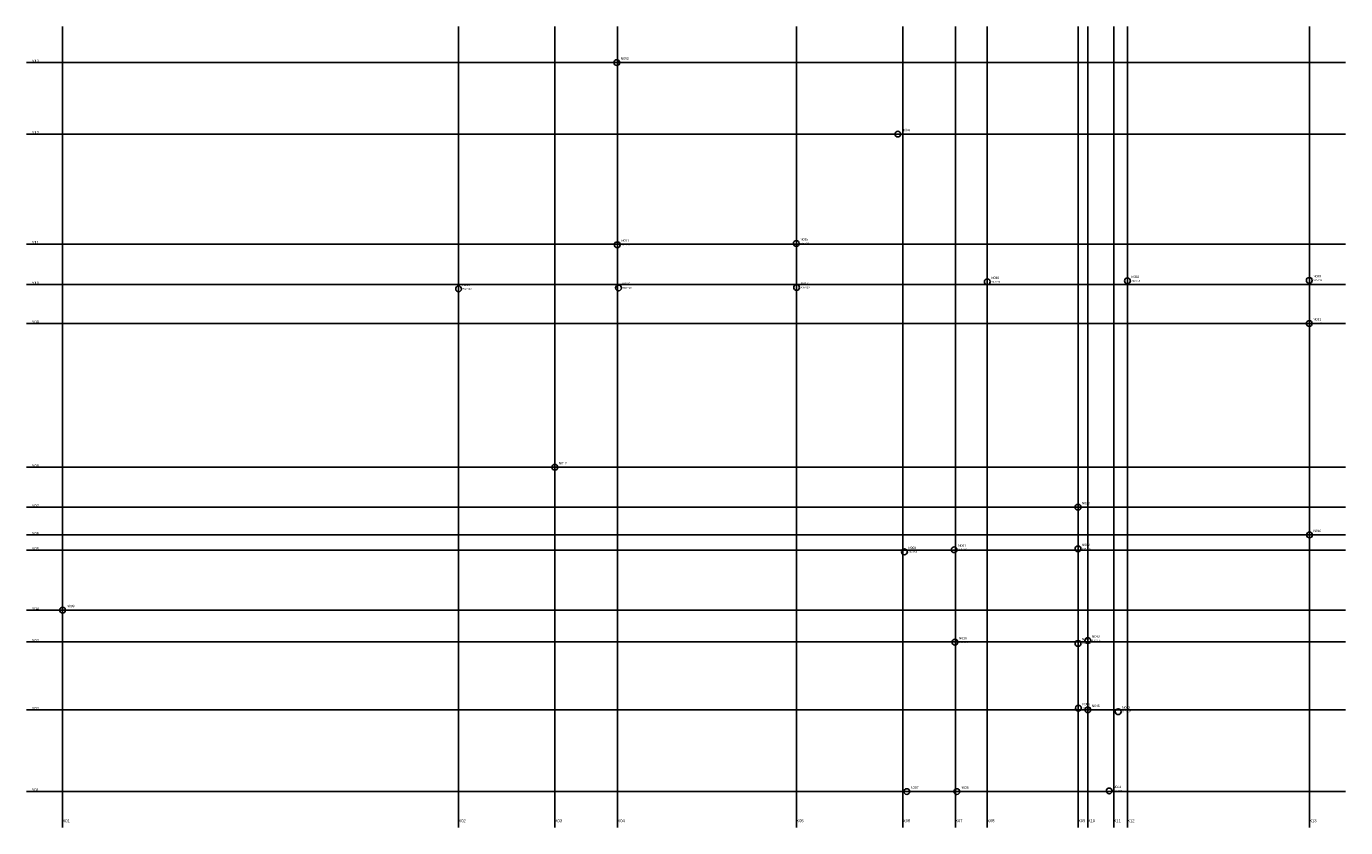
# Model space of a CAD drawing. Header units: metres. Extents: x 7485 to 43885, y 4542 to 26651.
import ezdxf

# ---------------------------------------------------------------- set-up
doc = ezdxf.new("R2010")
doc.units = ezdxf.units.M
for name, color, linetype in [('S-CHAIN', 3, 'Continuous'), ('S-GRID', 8, 'Continuous'), ('S-PIL', 1, 'Continuous'), ('S-TEXT', 7, 'Continuous')]:
    doc.layers.add(name, color=color, linetype=linetype)

msp = doc.modelspace()

# ---------------------------------------------------------------- linework, layer by layer
at = {"layer": 'S-GRID'}
for p, q in [((8485, 4542), (8485, 26651)), ((19410, 4542), (19410, 26651)), ((22067, 4542), (22067, 26651)), ((23797, 4542), (23797, 26651)), ((28733, 4542), (28733, 26651)), ((31672, 4542), (31672, 26651)), ((33117, 4542), (33117, 26651)), ((33999, 4542), (33999, 26651)), ((36503, 4542), (36503, 26651)), ((36772, 4542), (36772, 26651)), ((37487, 4542), (37487, 26651)), ((37863, 4542), (37863, 26651)), ((42885, 4542), (42885, 26651)), ((7485, 25651), (43885, 25651)), ((7485, 23679), (43885, 23679)), ((7485, 20645), (43885, 20645)), ((7485, 19528), (43885, 19528)), ((7485, 18455), (43885, 18455)), ((7485, 14484), (43885, 14484)), ((7485, 13382), (43885, 13382)), ((7485, 12617), (43885, 12617)), ((7485, 12199), (43885, 12199)), ((7485, 10544), (43885, 10544)), ((7485, 9664), (43885, 9664)), ((7485, 7790), (43885, 7790)), ((7485, 5542), (43885, 5542))]:
    msp.add_line(p, q, dxfattribs=at)
at = {"layer": 'S-PIL'}
for centre in [(23777, 25651), (31530, 23679), (23790, 20627), (28728, 20662), (33999, 19604), (37863, 19630), (42883, 19643), (19410, 19408), (23824, 19434), (28738, 19447), (42883, 18455), (22067, 14484), (36501, 13382), (42889, 12617), (31710, 12151), (33085, 12210), (36501, 12234), (8485, 10544), (33107, 9660), (36501, 9626), (36772, 9707), (36511, 7840), (36772, 7791), (37611, 7741), (31775, 5536), (33160, 5536), (37363, 5554)]:
    msp.add_circle(centre, 80, dxfattribs=at)

# ---------------------------------------------------------------- texts
at = {"layer": 'S-CHAIN'}
for s, p in [('X04-Y13', (23887, 25631)), ('X06-Y12', (31640, 23659)), ('X04-Y11', (23900, 20607)), ('X05-Y11', (28838, 20642)), ('X12-Y10', (37973, 19610)), ('X13-Y10', (42993, 19623)), ('X02-Y10', (19520, 19388)), ('X04-Y10', (23934, 19414)), ('X05-Y10', (28848, 19427)), ('X08-Y10', (34109, 19584)), ('X13-Y09', (42993, 18435)), ('X03-Y08', (22177, 14464)), ('X09-Y07', (36611, 13362)), ('X13-Y06', (42999, 12597)), ('X06-Y05', (31820, 12131)), ('X07-Y05', (33195, 12190)), ('X09-Y05', (36611, 12214)), ('X01-Y04', (8595, 10524)), ('X07-Y03', (33217, 9640)), ('X09-Y03', (36611, 9606)), ('X10-Y03', (36882, 9687)), ('X09-Y02', (36621, 7820)), ('X10-Y02', (36882, 7771)), ('X11-Y02', (37721, 7721)), ('X06-Y01', (31885, 5516)), ('X07-Y01', (33270, 5516)), ('X11-Y01', (37473, 5534))]:
    msp.add_text(s, height=45, dxfattribs=at).set_placement(p)
at = {"layer": 'S-TEXT'}
for s, height, p in [('Y13', 80, (7635, 25651)), ('N003', 65, (23887, 25731)), ('Y12', 80, (7635, 23679)), ('N004', 65, (31640, 23759)), ('N011', 65, (23900, 20707)), ('N035', 65, (28838, 20742)), ('Y11', 80, (7635, 20645)), ('N040', 65, (34109, 19684)), ('N028', 65, (37973, 19710)), ('N039', 65, (42993, 19723)), ('Y10', 80, (7635, 19528)), ('N014', 65, (19520, 19488)), ('N015', 65, (23934, 19514)), ('N017', 65, (28848, 19527)), ('N031', 65, (42993, 18535)), ('Y09', 80, (7635, 18455)), ('Y08', 80, (7635, 14484)), ('N012', 65, (22177, 14564)), ('N033', 65, (36611, 13462)), ('Y07', 80, (7635, 13382)), ('N010', 65, (42999, 12697)), ('Y06', 80, (7635, 12617)), ('N002', 65, (36611, 12314)), ('Y05', 80, (7635, 12199)), ('N008', 65, (31820, 12231)), ('N001', 65, (33195, 12290)), ('Y04', 80, (7635, 10544)), ('N009', 65, (8595, 10624)), ('N043', 65, (36882, 9787)), ('Y03', 80, (7635, 9664)), ('N016', 65, (33217, 9740)), ('N042', 65, (36611, 9706)), ('Y02', 80, (7635, 7790)), ('N005', 65, (36621, 7920)), ('N045', 65, (36882, 7871)), ('N013', 65, (37721, 7821)), ('Y01', 80, (7635, 5542)), ('N007', 65, (31885, 5616)), ('N006', 65, (33270, 5616)), ('N044', 65, (37473, 5634)), ('X01', 80, (8485, 4692)), ('X02', 80, (19410, 4692)), ('X03', 80, (22067, 4692)), ('X04', 80, (23797, 4692)), ('X05', 80, (28733, 4692)), ('X06', 80, (31672, 4692)), ('X07', 80, (33117, 4692)), ('X08', 80, (33999, 4692)), ('X09', 80, (36503, 4692)), ('X10', 80, (36772, 4692)), ('X11', 80, (37487, 4692)), ('X12', 80, (37863, 4692)), ('X13', 80, (42885, 4692))]:
    msp.add_text(s, height=height, dxfattribs=at).set_placement(p)

doc.saveas('drawing.dxf')
